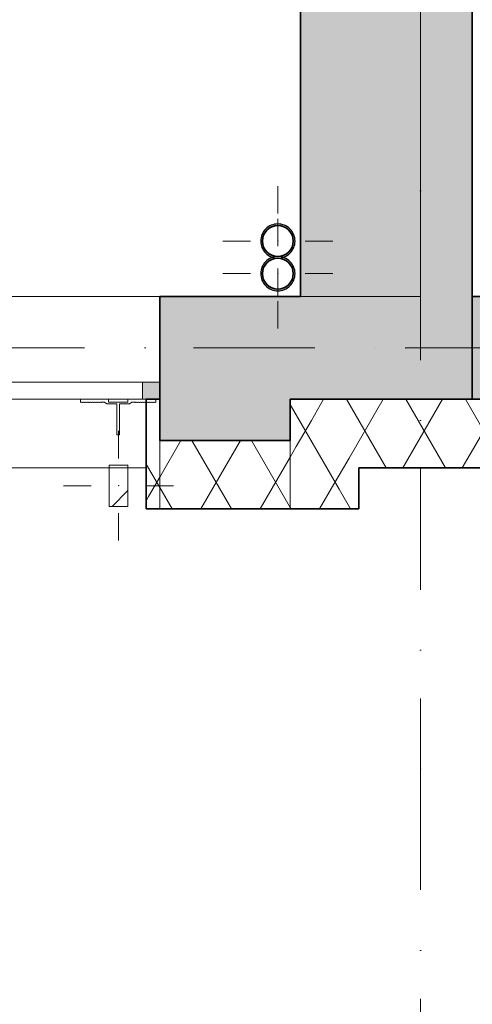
# Model space of a CAD drawing. Header units: millimetres. Extents: x 82175 to 237000, y 24756 to 471700.
# Tile 121 of 256: x 121342 to 122661, y 304513 to 307387. Entities that reach past the tile are written whole.
import ezdxf

# ---------------------------------------------------------------- set-up
doc = ezdxf.new("R2010")
doc.units = ezdxf.units.MM
doc.linetypes.add('Kropki i Kreski', pattern=[6.702778, 3.527778, -1.763889, 0, -1.411111])
for name, color, linetype in [('- A - ocieplenie', 8, 'Continuous'), ('Konstrukcja - Przegroda Strukt.', 8, 'Continuous'), ('Konstrukcja - Siatka mod', 8, 'Continuous'), ('Konstrukcja - Stropy', 8, 'Continuous'), ('Konstrukcja - Słupy', 8, 'Continuous'), ('Konstrukcja - Ściany zewnętrzne', 8, 'Continuous'), ('Okna Archicada', 8, 'Continuous'), ('PIONY INST', 8, 'Continuous')]:
    doc.layers.add(name, color=color, linetype=linetype)
pattern_1 = [(60, (-135208.59, 595386.62), (-129.90381, 75), []), (120, (-135208.59, 595386.62), (129.90381, 75), [])]

msp = doc.modelspace()

# ---------------------------------------------------------------- hatches: boundary and pattern name
at = {"layer": '- A - ocieplenie', "linetype": 'Continuous', "lineweight": 13}
h = msp.add_hatch(dxfattribs=at)
h.set_pattern_fill('Izolacja_miękka_0003', color=8, style=0, pattern_type=2)
h.set_pattern_definition(pattern_1)
h.paths.add_polyline_path([(121710, 306078.9), (121750, 306278.9), (121710, 306278.9)])
h = msp.add_hatch(dxfattribs=at)
h.set_pattern_fill('Izolacja_miękka_0003', color=8, style=0, pattern_type=2)
h.set_pattern_definition(pattern_1)
h.paths.add_polyline_path([(122330, 306078.9), (122130, 306278.9), (122130, 306158.9), (122210, 306078.9)])
h = msp.add_hatch(dxfattribs=at)
h.set_pattern_fill('Izolacja_miękka_0003', color=8, style=0, pattern_type=2)
h.set_pattern_definition(pattern_1)
h.paths.add_polyline_path([(122330, 306078.9), (123866.6, 306078.9), (123866.6, 306278.9), (122130, 306278.9)])
h = msp.add_hatch(dxfattribs=at)
h.set_pattern_fill('Izolacja_miękka_0003', color=8, style=0, pattern_type=2)
h.set_pattern_definition(pattern_1)
h.paths.add_polyline_path([(121710, 306078.9), (121710, 305958.9), (121750, 306158.9), (121726, 306158.9)])
h = msp.add_hatch(dxfattribs=at)
h.set_pattern_fill('Izolacja_miękka_0003', color=8, style=0, pattern_type=2)
h.set_pattern_definition(pattern_1)
h.paths.add_polyline_path([(121750, 306158.9), (121710, 305958.9), (121750, 305958.9)])
h = msp.add_hatch(dxfattribs=at)
h.set_pattern_fill('Izolacja_miękka_0003', color=8, style=0, pattern_type=2)
h.set_pattern_definition(pattern_1)
h.paths.add_polyline_path([(121750, 305958.9), (122130, 305958.9), (122130, 306158.9), (121750, 306158.9)])
h = msp.add_hatch(dxfattribs=at)
h.set_pattern_fill('Izolacja_miękka_0003', color=8, style=0, pattern_type=2)
h.set_pattern_definition(pattern_1)
h.paths.add_polyline_path([(122130, 306158.9), (122130, 305958.9), (122330, 305958.9)])
h = msp.add_hatch(dxfattribs=at)
h.set_pattern_fill('Izolacja_miękka_0003', color=8, style=0, pattern_type=2)
h.set_pattern_definition(pattern_1)
h.paths.add_polyline_path([(122330, 306078.9), (122210, 306078.9), (122330, 305958.9)])
at = {"layer": 'Konstrukcja - Słupy', "linetype": 'Continuous', "lineweight": 0}
h = msp.add_hatch(dxfattribs=at)
h.set_pattern_fill('Stal__1__0003', color=8, style=0, pattern_type=2)
h.set_pattern_definition([(45, (-135208.59, 595386.62), (-159.09903, 159.09903), []), (45, (-135261.62, 595439.65), (-159.09903, 159.09903), [])])
h.paths.add_polyline_path([(121602.3, 305966.4), (121657.3, 305966.4), (121657.3, 306086.4), (121602.3, 306086.4)])
at = {"layer": 'Konstrukcja - Ściany zewnętrzne', "linetype": 'Continuous', "lineweight": 13}
for points in [[(122660, 306578.9), (122660, 319058.9), (122160, 319058.9), (122160, 306578.9)], [(121750, 306278.9), (122160, 306278.9), (122160, 306578.9), (121750, 306578.9)], [(122160, 306278.9), (122660, 306278.9), (122160, 306578.9)], [(122660, 306578.9), (122160, 306578.9), (122660, 306278.9)], [(122660, 306278.9), (123866.6, 306278.9), (123866.6, 306578.9), (122660, 306578.9)], [(121750, 306158.9), (122130, 306158.9), (122130, 306278.9), (121750, 306278.9)]]:
    msp.add_hatch(color=8, dxfattribs=at).paths.add_polyline_path(points)
at = {"layer": 'Okna Archicada', "linetype": 'Continuous', "lineweight": 13}
msp.add_hatch(color=8, dxfattribs=at).paths.add_polyline_path([(121750, 306328.9), (121700, 306328.9), (121700, 306278.9), (121750, 306278.9)])
at = {"layer": 'PIONY INST', "linetype": 'Continuous', "lineweight": 13}
h = msp.add_hatch(color=8, dxfattribs=at)
h.paths.add_polyline_path([(122094.1, 306790.6, 0.414214), (122044.1, 306740.6, 0.414214), (122094.1, 306690.6, 0.414214), (122144.1, 306740.6, 0.414214)])
h.paths.add_polyline_path([(122094.1, 306785.6, -1), (122094.1, 306695.6, -1)], flags=0)
h = msp.add_hatch(color=8, dxfattribs=at)
h.paths.add_polyline_path([(122094.1, 306695.6, 0.414214), (122044.1, 306645.6, 0.414214), (122094.1, 306595.6, 0.414214), (122144.1, 306645.6, 0.414214)])
h.paths.add_polyline_path([(122094.1, 306690.6, -1), (122094.1, 306600.6, -1)], flags=0)

# ---------------------------------------------------------------- linework, layer by layer
at = {"layer": '- A - ocieplenie', "color": 8, "linetype": 'Continuous', "lineweight": 35, "ltscale": 100}
for p, q in [((121710, 306128.9), (121710, 306278.9)), ((121710, 306078.9), (121710, 306128.9))]:
    msp.add_line(p, q, dxfattribs=at)
at = {"layer": '- A - ocieplenie', "color": 8, "linetype": 'Continuous', "lineweight": 35, "ltscale": 100, "flags": 128}
for points in [[(122660, 319358.9), (122660, 306578.9)], [(122660, 306578.9), (122860, 306578.9)], [(121750, 306278.9), (121710, 306278.9)], [(121750, 306158.9), (121750, 306278.9)], [(122130, 306278.9), (122130, 306158.9)], [(123866.6, 306278.9), (122130, 306278.9)], [(122130, 306158.9), (121750, 306158.9)], [(121710, 306078.9), (121710, 305958.9)], [(122330, 305958.9), (122330, 306078.9)], [(122330, 306078.9), (123866.6, 306078.9)], [(121710, 305958.9), (122130, 305958.9)], [(122330, 305958.9), (122130, 305958.9)]]:
    msp.add_lwpolyline(points, dxfattribs=at)
at = {"layer": '- A - ocieplenie', "color": 8, "linetype": 'Continuous', "lineweight": 20, "ltscale": 100, "flags": 128}
for points in [[(122130, 306158.9), (121750, 306158.9)], [(121750, 306158.9), (121750, 305958.9)], [(122130, 305958.9), (122130, 306158.9)], [(121750, 305958.9), (122130, 305958.9)]]:
    msp.add_lwpolyline(points, dxfattribs=at)
at = {"layer": 'Konstrukcja - Przegroda Strukt.', "color": 8, "linetype": 'Continuous', "lineweight": 13, "ltscale": 100, "flags": 128}
msp.add_lwpolyline([(121607.3, 306265.7), (121610.3, 306265.7), (121625.1, 306265.7), (121625.1, 306175.2), (121632.7, 306175.2), (121632.7, 306265.7), (121647.3, 306265.7), (121650.3, 306265.7), (121661.5, 306265.7), (121668.9, 306270.9), (121677.8, 306270.9), (121678.8, 306269.9), (121679.8, 306270.9), (121680.8, 306269.9), (121681.8, 306270.9), (121682.8, 306269.9), (121683.8, 306270.9), (121684.8, 306269.9), (121685.8, 306270.9), (121686.8, 306269.9), (121687.8, 306270.9), (121688.8, 306269.9), (121689.8, 306270.9), (121690.8, 306269.9), (121691.8, 306270.9), (121692.8, 306269.9), (121693.8, 306270.9), (121694.8, 306269.9), (121695.8, 306270.9), (121696.8, 306269.9), (121697.8, 306270.9), (121698.8, 306269.9), (121699.8, 306270.9), (121700.8, 306269.9), (121701.8, 306270.9), (121702.8, 306269.9), (121703.8, 306270.9), (121704.8, 306269.9), (121705.8, 306270.9), (121706.8, 306269.9), (121707.8, 306270.9), (121708.8, 306269.9), (121709.8, 306270.9), (121710.8, 306269.9), (121711.8, 306270.9), (121712.8, 306269.9), (121713.8, 306270.9), (121714.8, 306269.9), (121715.8, 306270.9), (121716.8, 306269.9), (121717.8, 306270.9), (121718.8, 306269.9), (121719.8, 306270.9), (121720.8, 306269.9), (121721.8, 306270.9), (121722.8, 306269.9), (121723.8, 306270.9), (121724.8, 306269.9), (121725.8, 306270.9), (121726.8, 306269.9), (121727.8, 306270.9), (121728.8, 306269.9), (121729.8, 306270.9), (121730.8, 306269.9), (121731.8, 306270.9), (121732.8, 306269.9), (121733.8, 306270.9), (121734.8, 306269.9), (121735.8, 306270.9), (121736.8, 306269.9), (121737.8, 306270.9), (121738.8, 306270.9), (121738.8, 306278.9), (121656.5, 306278.9), (121656.5, 306270.7), (121601.1, 306270.7), (121601.1, 306278.9), (121518.8, 306278.9), (121518.8, 306270.9), (121519.8, 306270.9), (121520.8, 306269.9), (121521.8, 306270.9), (121522.8, 306269.9), (121523.8, 306270.9), (121524.8, 306269.9), (121525.8, 306270.9), (121526.8, 306269.9), (121527.8, 306270.9), (121528.8, 306269.9), (121529.8, 306270.9), (121530.8, 306269.9), (121531.8, 306270.9), (121532.8, 306269.9), (121533.8, 306270.9), (121534.8, 306269.9), (121535.8, 306270.9), (121536.8, 306269.9), (121537.8, 306270.9), (121538.8, 306269.9), (121539.8, 306270.9), (121540.8, 306269.9), (121541.8, 306270.9), (121542.8, 306269.9), (121543.8, 306270.9), (121544.8, 306269.9), (121545.8, 306270.9), (121546.8, 306269.9), (121547.8, 306270.9), (121548.8, 306269.9), (121549.8, 306270.9), (121550.8, 306269.9), (121551.8, 306270.9), (121552.8, 306269.9), (121553.8, 306270.9), (121554.8, 306269.9), (121555.8, 306270.9), (121556.8, 306269.9), (121557.8, 306270.9), (121558.8, 306269.9), (121559.8, 306270.9), (121560.8, 306269.9), (121561.8, 306270.9), (121562.8, 306269.9), (121563.8, 306270.9), (121564.8, 306269.9), (121565.8, 306270.9), (121566.8, 306269.9), (121567.8, 306270.9), (121568.8, 306269.9), (121569.8, 306270.9), (121570.8, 306269.9), (121571.8, 306270.9), (121572.8, 306269.9), (121573.8, 306270.9), (121574.8, 306269.9), (121575.8, 306270.9), (121576.8, 306269.9), (121577.8, 306270.9), (121578.8, 306269.9), (121579.8, 306270.9), (121588.6, 306270.9), (121596.1, 306265.7)], close=True, dxfattribs=at)
at = {"layer": 'Konstrukcja - Siatka mod', "color": 8, "linetype": 'Kropki i Kreski', "lineweight": 13, "ltscale": 100}
for p, q in [((122510, 322164.8), (122510, 305200)), ((93022.5, 306428.9), (122467, 306428.9)), ((122467, 306428.9), (123467, 306428.9)), ((122510, 305200), (122510, 304200))]:
    msp.add_line(p, q, dxfattribs=at)
for p in [(122467, 306428.9), (122467, 306428.9), (122510, 305200), (122510, 305200)]:
    msp.add_point(p, dxfattribs=at)
at = {"layer": 'Konstrukcja - Stropy', "color": 8, "linetype": 'Continuous', "lineweight": 13, "ltscale": 100, "flags": 128}
msp.add_lwpolyline([(122510, 319058.9), (95470, 319058.9), (95470, 306578.9), (107140, 306578.9), (107140, 311628.9), (110440, 311628.9), (110440, 306578.9), (122510, 306578.9)], close=True, dxfattribs=at)
at = {"layer": 'Konstrukcja - Słupy', "color": 8, "linetype": 'Continuous', "lineweight": 13, "ltscale": 100}
for p, q in [((121629.8, 306106.4), (121629.8, 306186.4)), ((121549.8, 306026.4), (121469.8, 306026.4)), ((121709.8, 306026.4), (121789.8, 306026.4)), ((121629.8, 305946.4), (121629.8, 305866.4))]:
    msp.add_line(p, q, dxfattribs=at)
at = {"layer": 'Konstrukcja - Słupy', "color": 8, "linetype": 'Continuous', "lineweight": 13, "ltscale": 100, "flags": 128}
msp.add_lwpolyline([(121602.3, 305966.4), (121657.3, 305966.4), (121657.3, 306086.4), (121602.3, 306086.4)], close=True, dxfattribs=at)
at = {"layer": 'Konstrukcja - Słupy', "color": 8, "linetype": 'Continuous', "lineweight": 13, "ltscale": 100}
msp.add_point((121629.8, 306026.4), dxfattribs=at)
at = {"layer": 'Konstrukcja - Ściany zewnętrzne', "color": 8, "linetype": 'Continuous', "lineweight": 35, "ltscale": 100}
for p, q in [((121750, 306328.9), (121750, 306578.9)), ((121750, 306278.9), (121750, 306328.9))]:
    msp.add_line(p, q, dxfattribs=at)
at = {"layer": 'Konstrukcja - Ściany zewnętrzne', "color": 8, "linetype": 'Continuous', "lineweight": 35, "ltscale": 100, "flags": 128}
for points in [[(122660, 306278.9), (122660, 319358.9)], [(122160, 311448.9), (122160, 306578.9)], [(122160, 306578.9), (121750, 306578.9)], [(123866.6, 306578.9), (122660, 306578.9)], [(122660, 306578.9), (122660, 306278.9)], [(122130, 306278.9), (122160, 306278.9)], [(122660, 306278.9), (122160, 306278.9)], [(122660, 306278.9), (123866.6, 306278.9)]]:
    msp.add_lwpolyline(points, dxfattribs=at)
at = {"layer": 'Konstrukcja - Ściany zewnętrzne', "color": 8, "linetype": 'Continuous', "lineweight": 13, "ltscale": 100, "flags": 128}
msp.add_lwpolyline([(121750, 306278.9), (121750, 306158.9), (122130, 306158.9), (122130, 306278.9)], dxfattribs=at)
at = {"layer": 'Okna Archicada', "color": 8, "linetype": 'Continuous', "lineweight": 13, "ltscale": 100}
for p, q in [((121750, 306578.9), (119250, 306578.9)), ((121700, 306328.9), (120935, 306328.9)), ((121750, 306328.9), (121700, 306328.9)), ((121700, 306328.9), (121700, 306278.9)), ((121750, 306278.9), (119250, 306278.9)), ((119290, 306278.9), (121710, 306278.9)), ((120935, 306278.9), (121700, 306278.9)), ((121700, 306278.9), (121750, 306278.9)), ((119290, 306078.9), (121710, 306078.9))]:
    msp.add_line(p, q, dxfattribs=at)
at = {"layer": 'Okna Archicada', "color": 8, "linetype": 'Continuous', "lineweight": 35, "ltscale": 100}
for p, q in [((121750, 306328.9), (121750, 306578.9)), ((121750, 306278.9), (121750, 306328.9)), ((121750, 306278.9), (121750, 306328.9)), ((121710, 306128.9), (121710, 306278.9)), ((121710, 306078.9), (121710, 306128.9))]:
    msp.add_line(p, q, dxfattribs=at)
at = {"layer": 'PIONY INST', "color": 8, "linetype": 'Continuous', "lineweight": 0, "ltscale": 100}
for p, q in [((122094.1, 306820.6), (122094.1, 306900.6)), ((122094.1, 306725.6), (122094.1, 306805.6)), ((122014.1, 306740.6), (121934.1, 306740.6)), ((122174.1, 306740.6), (122254.1, 306740.6)), ((122014.1, 306645.6), (121934.1, 306645.6)), ((122094.1, 306660.6), (122094.1, 306580.6)), ((122174.1, 306645.6), (122254.1, 306645.6)), ((122094.1, 306565.6), (122094.1, 306485.6))]:
    msp.add_line(p, q, dxfattribs=at)
at = {"layer": 'PIONY INST', "color": 8, "linetype": 'Continuous', "lineweight": 25, "ltscale": 100, "flags": 128}
for points in [[(122094.1, 306790.6, 0.414214), (122044.1, 306740.6, 0.414214), (122094.1, 306690.6, 0.414214), (122144.1, 306740.6, 0.414214)], [(122094.1, 306695.6, 0.414214), (122044.1, 306645.6, 0.414214), (122094.1, 306595.6, 0.414214), (122144.1, 306645.6, 0.414214)]]:
    msp.add_lwpolyline(points, format="xyb", close=True, dxfattribs=at)
at = {"layer": 'PIONY INST', "color": 8, "linetype": 'Continuous', "lineweight": 35, "ltscale": 100, "flags": 128}
for points in [[(122094.1, 306785.6, -1), (122094.1, 306695.6, -1)], [(122094.1, 306690.6, -1), (122094.1, 306600.6, -1)]]:
    msp.add_lwpolyline(points, format="xyb", close=True, dxfattribs=at)
at = {"layer": 'PIONY INST', "color": 8, "linetype": 'Continuous', "lineweight": 0, "ltscale": 100}
for p in [(122094.1, 306740.6), (122094.1, 306645.6)]:
    msp.add_point(p, dxfattribs=at)

doc.saveas('drawing.dxf')
